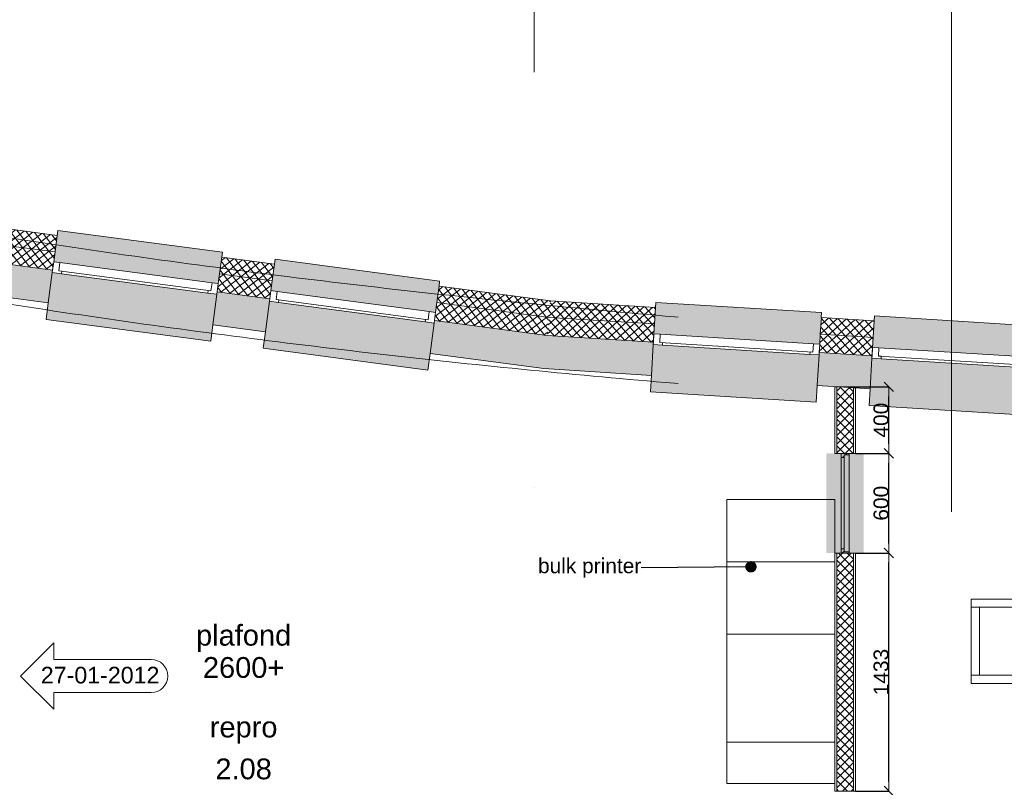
# Model space of a CAD drawing. Extents: x -238421 to 258165, y -34825 to 126331.
# Tile 26 of 239: x -210579 to -204649, y 47843 to 52464. Entities that reach past the tile are written whole.
import ezdxf

# ---------------------------------------------------------------- set-up
doc = ezdxf.new("R2010")
doc.units = 0
doc.header["$LTSCALE"] = 50
doc.linetypes.add('_ .', pattern=[190, 90, -50, 0, -50])
doc.linetypes.add('B0302', pattern=[625.500011, 313.000011, -156.25, 0, -156.25])
doc.layers.get('0').update_dxf_attribs({"linetype": 'CONTINUOUS'})
doc.layers.get('Defpoints').update_dxf_attribs({"linetype": 'CONTINUOUS'})
for name, color, linetype in [('00 Arc Simple systeem 2D arcering', 7, 'CONTINUOUS'), ('00 Bestaand', 7, 'CONTINUOUS'), ('00 Bestaand Afdek-arcering', 7, 'CONTINUOUS'), ('00 Bestaand Doorsnede-arcering', 7, 'CONTINUOUS'), ('00 Bestaand Laagscheidingslijnen', 7, 'CONTINUOUS'), ('00 Bestaand Ramen', 7, 'CONTINUOUS'), ('00 Ruimtenummer', 7, 'CONTINUOUS'), ('00 Simple', 7, 'CONTINUOUS'), ('00 Simple 2D arcering', 7, 'CONTINUOUS'), ('00 Simple Afdek-arcering', 7, 'CONTINUOUS'), ('00 Simple Doorsnede-arcering', 7, 'CONTINUOUS'), ('00 Simple Laagscheidingslijnen', 7, 'CONTINUOUS'), ('00 Simple Ramen', 7, 'CONTINUOUS'), ('00 tekst plafond', 7, 'CONTINUOUS'), ('22 Binnenwanden', 7, 'CONTINUOUS'), ('22 Binnenwanden Doorsnede-arcering', 7, 'CONTINUOUS'), ('22 Binnenwanden Laagscheidingslijnen', 7, 'CONTINUOUS'), ('82 Interieur', 7, 'CONTINUOUS'), ('A Lijn doorsnede', 7, 'CONTINUOUS'), ('A Stramien', 7, 'CONTINUOUS'), ('Tekst_dim 1_ 50', 7, 'CONTINUOUS'), ('WM5448--', 1, 'CONTINUOUS')]:
    doc.layers.add(name, color=color, linetype=linetype)
doc.styles.add('GENERATED_STYLE_1', font='ARIAL.TTF')
doc.styles.get("Standard").update_dxf_attribs({"font": 'ARIAL.TTF'})
doc.dimstyles.new('GENERATED_STYLE__3', dxfattribs={"dimtxt": 89.999998, "dimasz": 57, "dimexe": 0.18, "dimexo": 0, "dimgap": 0.09, "dimtad": 1, "dimdec": 0, "dimzin": 0, "dimdsep": 46, "dimtxsty": 'GENERATED_STYLE_1', "dimblk": 'ARROWHEAD_6', "dimblk1": 'ARROWHEAD_6', "dimblk2": 'ARROWHEAD_6', "dimcen": 0.09, "dimclrd": 1, "dimclre": 1, "dimclrt": 2, "dimadec": 1, "dimazin": 0, "dimtfac": 1, "dimtdec": 4, "dimtmove": 0, "dimatfit": 3, "dimfxl": 0, "dimtolj": 1, "dimtzin": 0, "dimarcsym": 0})
doc.dimstyles.new('GENERATED_STYLE__8', dxfattribs={"dimtxt": 0.18, "dimasz": 136.8, "dimexe": 0.18, "dimexo": 0.0625, "dimgap": 0.09, "dimtad": 0, "dimtih": 1, "dimtoh": 1, "dimdec": 4, "dimzin": 0, "dimdsep": 46, "dimtxsty": 'Standard', "dimcen": 0.09, "dimadec": 0, "dimazin": 0, "dimtfac": 1, "dimtdec": 4, "dimtmove": 0, "dimatfit": 3, "dimldrblk": 'ARROWHEAD_11', "dimfxl": 0, "dimtolj": 1, "dimtzin": 0, "dimarcsym": 0})
pattern_1 = [(37.45223, (0, 0), (-22.80374, 29.769773), []), (127.45223, (0, 0), (29.769773, 22.80374), [])]
pattern_2 = [(41.45082, (0, 0), (-24.824135, 28.10716), []), (131.45082, (0, 0), (28.10716, 24.824135), [])]
pattern_3 = [(0, (0, 0), (0, 37.5), [0, -37.5])]
pattern_4 = [(45, (0, 0), (-26.516504, 26.516504), []), (135, (0, 0), (26.516504, 26.516504), [])]
pattern_5 = [(45, (0, 0), (-31.82, 31.82), [])]

# ---------------------------------------------------------------- blocks, each defined once
blk = doc.blocks.new('R1a metaal 15_11')
at = {"layer": '00 Bestaand Ramen', "color": 1, "linetype": 'Continuous', "lineweight": 0}
for p, q in [((-500, 160), (-500, 190)), ((-500, 190), (500, 190)), ((500, 190), (500, 160)), ((-500, 0), (-462, 0)), ((-500, -65), (-500, 0)), ((-462, 0), (-462, -50)), ((-462, 0), (462, 0)), ((462, -50), (462, 0)), ((462, 0), (500, 0)), ((500, 0), (500, -65)), ((-462, -50), (-445, -50)), ((-462, -50), (462, -50)), ((-462, -50), (462, -50)), ((-445, -50), (-445, -65)), ((445, -65), (445, -50)), ((445, -50), (462, -50)), ((-445, -65), (-500, -65)), ((445, -65), (-445, -65)), ((500, -65), (445, -65)), ((-500, -250), (-500, -350)), ((500, -350), (500, -250)), ((-500, -350), (500, -350))]:
    blk.add_line(p, q, dxfattribs=at)
at = {"layer": '00 Bestaand Ramen', "color": 2, "linetype": 'Continuous', "lineweight": 0}
for p, q in [((-500, 0), (-500, -50)), ((500, 0), (500, -50)), ((-500, -50), (-500, -65)), ((500, -50), (500, -65))]:
    blk.add_line(p, q, dxfattribs=at)
blk = doc.blocks.new('Wall_17_2', base_point=(17481, 24802.1))
at = {"layer": '00 Bestaand Afdek-arcering', "linetype": 'Continuous', "lineweight": 0}
for points in [[(15519.9, 25314.1), (15540.9, 25472.7), (15544.9, 25502.5), (14553.5, 25633.8), (14549.6, 25604.1), (14528.6, 25445.5)], [(16828, 25140.8), (16849, 25299.4), (16853, 25329.1), (15861.6, 25460.5), (15857.7, 25430.8), (15836.7, 25272.1)], [(14520.1, 25381), (14495.8, 25197.6), (14482.6, 25098.5), (15474, 24967.1), (15487.1, 25066.3), (15511.4, 25249.7)], [(15828.1, 25207.7), (15803.8, 25024.3), (15790.7, 24925.2), (16782, 24793.8), (16795.2, 24893), (16819.5, 25076.3)]]:
    blk.add_hatch(color=255, dxfattribs=at).paths.add_polyline_path(points, flags=0)
at = {"layer": '00 Bestaand Doorsnede-arcering', "linetype": 'Continuous', "lineweight": 0}
h = blk.add_hatch(dxfattribs=at)
h.set_pattern_fill('13_45GR_ISOLATIE_0002', color=255, style=0, pattern_type=2)
h.set_pattern_definition(pattern_1)
h.paths.add_polyline_path([(13928.5, 25585.5), (14536.5, 25504.9), (14549.6, 25604.1), (13944.8, 25684.2)], flags=0)
h = blk.add_hatch(dxfattribs=at)
h.set_pattern_fill('13_45GR_ISOLATIE_0002', color=255, style=0, pattern_type=2)
h.set_pattern_definition(pattern_1)
h.paths.add_polyline_path([(13910.6, 25476.9), (14522, 25395.9), (14528.6, 25445.5), (14536.5, 25504.9), (13928.5, 25585.5)], flags=0)
for points in [[(13878, 25279.5), (14495.8, 25197.6), (14520.1, 25381), (14522, 25395.9), (13910.6, 25476.9)], [(15511.4, 25249.7), (15487.1, 25066.3), (15803.8, 25024.3), (15828.1, 25207.7), (15830.1, 25222.6), (15513.4, 25264.5)], [(16795.2, 24893), (17481, 24802.1), (17500.4, 25001.3), (16821.4, 25091.2), (16819.5, 25076.3)]]:
    blk.add_hatch(color=255, dxfattribs=at).paths.add_polyline_path(points, flags=0)
h = blk.add_hatch(dxfattribs=at)
h.set_pattern_fill('13_45GR_ISOLATIE_0002', color=255, style=0, pattern_type=2)
h.set_pattern_definition(pattern_1)
h.paths.add_polyline_path([(15527.8, 25373.6), (15844.5, 25331.6), (15857.7, 25430.8), (15540.9, 25472.7)], flags=0)
h = blk.add_hatch(dxfattribs=at)
h.set_pattern_fill('13_45GR_ISOLATIE_0002', color=255, style=0, pattern_type=2)
h.set_pattern_definition(pattern_1)
h.paths.add_polyline_path([(15519.9, 25314.1), (15513.4, 25264.5), (15830.1, 25222.6), (15836.7, 25272.1), (15844.5, 25331.6), (15527.8, 25373.6)], flags=0)
h = blk.add_hatch(dxfattribs=at)
h.set_pattern_fill('13_45GR_ISOLATIE_0002', color=255, style=0, pattern_type=2)
h.set_pattern_definition(pattern_1)
h.paths.add_polyline_path([(16835.9, 25200.3), (17511, 25110.8), (17520.7, 25210.4), (16849, 25299.4)], flags=0)
h = blk.add_hatch(dxfattribs=at)
h.set_pattern_fill('13_45GR_ISOLATIE_0002', color=255, style=0, pattern_type=2)
h.set_pattern_definition(pattern_1)
h.paths.add_polyline_path([(16828, 25140.8), (16821.4, 25091.2), (17500.4, 25001.3), (17511, 25110.8), (16835.9, 25200.3)], flags=0)
at = {"layer": '00 Bestaand', "color": 2, "linetype": 'Continuous', "lineweight": 0}
for p, q in [((14549.6, 25604.1), (13944.8, 25684.2)), ((14549.6, 25604.1), (14536.5, 25504.9)), ((14536.5, 25504.9), (14528.6, 25445.5)), ((14528.6, 25445.5), (14522, 25395.9)), ((15540.9, 25472.7), (15527.8, 25373.6)), ((15857.7, 25430.8), (15540.9, 25472.7)), ((14520.1, 25381), (14495.8, 25197.6)), ((14522, 25395.9), (14520.1, 25381)), ((15857.7, 25430.8), (15844.5, 25331.6)), ((15527.8, 25373.6), (15519.9, 25314.1)), ((15844.5, 25331.6), (15836.7, 25272.1)), ((13878, 25279.5), (14495.8, 25197.6)), ((15513.4, 25264.5), (15511.4, 25249.7)), ((15519.9, 25314.1), (15513.4, 25264.5)), ((15836.7, 25272.1), (15830.1, 25222.6)), ((16849, 25299.4), (16835.9, 25200.3)), ((17520.7, 25210.4), (16849, 25299.4)), ((15511.4, 25249.7), (15487.1, 25066.3)), ((15828.1, 25207.7), (15803.8, 25024.3)), ((15830.1, 25222.6), (15828.1, 25207.7)), ((16835.9, 25200.3), (16828, 25140.8)), ((16821.4, 25091.2), (16819.5, 25076.3)), ((16828, 25140.8), (16821.4, 25091.2)), ((15487.1, 25066.3), (15803.8, 25024.3)), ((16819.5, 25076.3), (16795.2, 24893)), ((16795.2, 24893), (17481, 24802.1))]:
    blk.add_line(p, q, dxfattribs=at)
at = {"layer": '00 Bestaand Laagscheidingslijnen', "color": 2, "linetype": 'Continuous', "lineweight": 0}
for p, q in [((13928.5, 25585.5), (14536.5, 25504.9)), ((13910.6, 25476.9), (14522, 25395.9)), ((15527.8, 25373.6), (15844.5, 25331.6)), ((15513.4, 25264.5), (15830.1, 25222.6)), ((16835.9, 25200.3), (17511, 25110.8)), ((16821.4, 25091.2), (17500.4, 25001.3))]:
    blk.add_line(p, q, dxfattribs=at)
at = {"layer": '00 Bestaand Ramen', "color": 1, "linetype": 'Continuous', "lineweight": 0, "xscale": -1, "zscale": 1000, "rotation": 352.4522303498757}
for p in [(15024.3, 25379.8), (16332.3, 25206.5)]:
    blk.add_blockref('R1a metaal 15_11', p, dxfattribs=at)
blk = doc.blocks.new('R1a metaal 15_12')
at = {"layer": '00 Bestaand Ramen', "color": 1, "linetype": 'Continuous', "lineweight": 0}
for p, q in [((-500, 160), (-500, 190)), ((-500, 190), (500, 190)), ((500, 190), (500, 160)), ((-500, 0), (-462, 0)), ((-500, -65), (-500, 0)), ((-462, 0), (-462, -50)), ((-462, 0), (462, 0)), ((462, -50), (462, 0)), ((462, 0), (500, 0)), ((500, 0), (500, -65)), ((-462, -50), (-445, -50)), ((-462, -50), (462, -50)), ((-462, -50), (462, -50)), ((-445, -50), (-445, -65)), ((445, -65), (445, -50)), ((445, -50), (462, -50)), ((-445, -65), (-500, -65)), ((445, -65), (-445, -65)), ((500, -65), (445, -65)), ((-500, -250), (-500, -350)), ((500, -350), (500, -250)), ((-500, -350), (500, -350))]:
    blk.add_line(p, q, dxfattribs=at)
at = {"layer": '00 Bestaand Ramen', "color": 2, "linetype": 'Continuous', "lineweight": 0}
for p, q in [((-500, 0), (-500, -50)), ((500, 0), (500, -50)), ((-500, -50), (-500, -65)), ((500, -50), (500, -65))]:
    blk.add_line(p, q, dxfattribs=at)
blk = doc.blocks.new('Wall_18_2', base_point=(21109.3, 24577))
at = {"layer": '00 Bestaand Afdek-arcering', "linetype": 'Continuous', "lineweight": 0}
for points in [[(19141.5, 24949.6), (19151.5, 25109.3), (19153.3, 25139.2), (18155.2, 25201.1), (18153.4, 25171.2), (18143.5, 25011.5)], [(20458.5, 24867.9), (20468.4, 25027.6), (20470.3, 25057.5), (19472.2, 25119.4), (19470.3, 25089.5), (19460.4, 24929.8)], [(18139.4, 24946.6), (18128, 24761.9), (18121.8, 24662.1), (19119.9, 24600.2), (19126.1, 24700), (19137.5, 24884.7)], [(19456.4, 24864.9), (19445, 24680.3), (19438.8, 24580.5), (20436.8, 24518.5), (20443, 24618.4), (20454.5, 24803)]]:
    blk.add_hatch(color=255, dxfattribs=at).paths.add_polyline_path(points, flags=0)
at = {"layer": '00 Bestaand Doorsnede-arcering', "linetype": 'Continuous', "lineweight": 0}
h = blk.add_hatch(dxfattribs=at)
h.set_pattern_fill('13_45GR_ISOLATIE_0002', color=255, style=0, pattern_type=2)
h.set_pattern_definition(pattern_2)
h.paths.add_polyline_path([(17511, 25110.8), (18147.2, 25071.4), (18153.4, 25171.2), (17520.7, 25210.4)], flags=0)
h = blk.add_hatch(dxfattribs=at)
h.set_pattern_fill('13_45GR_ISOLATIE_0002', color=255, style=0, pattern_type=2)
h.set_pattern_definition(pattern_2)
h.paths.add_polyline_path([(17500.4, 25001.3), (18140.4, 24961.6), (18143.5, 25011.5), (18147.2, 25071.4), (17511, 25110.8)], flags=0)
h = blk.add_hatch(dxfattribs=at)
h.set_pattern_fill('13_45GR_ISOLATIE_0002', color=255, style=0, pattern_type=2)
h.set_pattern_definition(pattern_2)
h.paths.add_polyline_path([(19145.3, 25009.4), (19464.1, 24989.7), (19470.3, 25089.5), (19151.5, 25109.3)], flags=0)
h = blk.add_hatch(dxfattribs=at)
h.set_pattern_fill('13_45GR_ISOLATIE_0002', color=255, style=0, pattern_type=2)
h.set_pattern_definition(pattern_2)
h.paths.add_polyline_path([(20462.2, 24927.8), (21119.3, 24887), (21122.5, 24987), (20468.4, 25027.6)], flags=0)
for points in [[(17481, 24802.1), (18128, 24761.9), (18139.4, 24946.6), (18140.4, 24961.6), (17500.4, 25001.3)], [(19137.5, 24884.7), (19126.1, 24700), (19445, 24680.3), (19456.4, 24864.9), (19457.3, 24879.9), (19138.5, 24899.7)], [(20443, 24618.4), (21109.3, 24577), (21115.7, 24777), (20455.4, 24818), (20454.5, 24803)]]:
    blk.add_hatch(color=255, dxfattribs=at).paths.add_polyline_path(points, flags=0)
h = blk.add_hatch(dxfattribs=at)
h.set_pattern_fill('13_45GR_ISOLATIE_0002', color=255, style=0, pattern_type=2)
h.set_pattern_definition(pattern_2)
h.paths.add_polyline_path([(19141.5, 24949.6), (19138.5, 24899.7), (19457.3, 24879.9), (19460.4, 24929.8), (19464.1, 24989.7), (19145.3, 25009.4)], flags=0)
h = blk.add_hatch(dxfattribs=at)
h.set_pattern_fill('13_45GR_ISOLATIE_0002', color=255, style=0, pattern_type=2)
h.set_pattern_definition(pattern_2)
h.paths.add_polyline_path([(20458.5, 24867.9), (20455.4, 24818), (21115.7, 24777), (21119.3, 24887), (20462.2, 24927.8)], flags=0)
at = {"layer": '00 Bestaand', "color": 2, "linetype": 'Continuous', "lineweight": 0}
for p, q in [((18153.4, 25171.2), (17520.7, 25210.4)), ((18153.4, 25171.2), (18147.2, 25071.4)), ((19151.5, 25109.3), (19145.3, 25009.4)), ((19470.3, 25089.5), (19151.5, 25109.3)), ((19470.3, 25089.5), (19464.1, 24989.7)), ((18147.2, 25071.4), (18143.5, 25011.5)), ((20468.4, 25027.6), (20462.2, 24927.8)), ((21122.5, 24987), (20468.4, 25027.6)), ((18143.5, 25011.5), (18140.4, 24961.6)), ((19145.3, 25009.4), (19141.5, 24949.6)), ((19464.1, 24989.7), (19460.4, 24929.8)), ((18139.4, 24946.6), (18128, 24761.9)), ((18140.4, 24961.6), (18139.4, 24946.6)), ((19141.5, 24949.6), (19138.5, 24899.7)), ((19460.4, 24929.8), (19457.3, 24879.9)), ((20462.2, 24927.8), (20458.5, 24867.9)), ((19137.5, 24884.7), (19126.1, 24700)), ((19138.5, 24899.7), (19137.5, 24884.7)), ((19456.4, 24864.9), (19445, 24680.3)), ((19457.3, 24879.9), (19456.4, 24864.9)), ((20458.5, 24867.9), (20455.4, 24818)), ((17481, 24802.1), (18128, 24761.9)), ((20454.5, 24803), (20443, 24618.4)), ((20455.4, 24818), (20454.5, 24803)), ((19126.1, 24700), (19445, 24680.3)), ((20443, 24618.4), (21109.3, 24577))]:
    blk.add_line(p, q, dxfattribs=at)
at = {"layer": '00 Bestaand Laagscheidingslijnen', "color": 2, "linetype": 'Continuous', "lineweight": 0}
for p, q in [((17511, 25110.8), (18147.2, 25071.4)), ((17500.4, 25001.3), (18140.4, 24961.6)), ((19145.3, 25009.4), (19464.1, 24989.7)), ((20462.2, 24927.8), (21119.3, 24887)), ((19138.5, 24899.7), (19457.3, 24879.9)), ((20455.4, 24818), (21115.7, 24777))]:
    blk.add_line(p, q, dxfattribs=at)
at = {"layer": '00 Bestaand Ramen', "color": 1, "linetype": 'Continuous', "lineweight": 0, "xscale": -1, "zscale": 1000, "rotation": 356.4508189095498}
for p in [(18642.5, 24980.5), (19959.5, 24898.8)]:
    blk.add_blockref('R1a metaal 15_12', p, dxfattribs=at)
blk = doc.blocks.new('Wall_38_2', base_point=(19295, 23692.1))
at = {"layer": '22 Binnenwanden Doorsnede-arcering', "linetype": 'Continuous', "lineweight": 0}
h = blk.add_hatch(dxfattribs=at)
h.set_pattern_fill('10_GIPS_0002', color=9, style=0, pattern_type=2)
h.set_pattern_definition(pattern_3)
h.paths.add_polyline_path([(19232.5, 23692.1), (19232.5, 22259.5), (19245, 22259.5), (19245, 23692.1)], flags=0)
h = blk.add_hatch(dxfattribs=at)
h.set_pattern_fill('13_45GR_ISOLATIE_0002', color=9, style=0, pattern_type=2)
h.set_pattern_definition(pattern_4)
h.paths.add_polyline_path([(19345, 22259.5), (19345, 23692.1), (19245, 23692.1), (19245, 22259.5)], flags=0)
h = blk.add_hatch(dxfattribs=at)
h.set_pattern_fill('10_GIPS_0002', color=9, style=0, pattern_type=2)
h.set_pattern_definition(pattern_3)
h.paths.add_polyline_path([(19357.5, 22259.5), (19357.5, 23692.1), (19345, 23692.1), (19345, 22259.5)], flags=0)
at = {"layer": '22 Binnenwanden', "color": 1, "linetype": 'Continuous', "lineweight": 0}
for p, q in [((19232.5, 23692.1), (19232.5, 22259.5)), ((19357.5, 22259.5), (19357.5, 23692.1)), ((19232.5, 22259.5), (19357.5, 22259.5))]:
    blk.add_line(p, q, dxfattribs=at)
at = {"layer": '22 Binnenwanden Laagscheidingslijnen', "color": 9, "linetype": 'Continuous', "lineweight": 0}
for p, q in [((19245, 23692.1), (19245, 22259.5)), ((19345, 22259.5), (19345, 23692.1))]:
    blk.add_line(p, q, dxfattribs=at)
blk = doc.blocks.new('R hoekraam glas-glas 15_16')
at = {"layer": '00 Simple 2D arcering', "linetype": 'Continuous', "lineweight": 0}
h = blk.add_hatch(dxfattribs=at)
h.set_pattern_fill('12_NAALDHOUT_0002', color=9, style=0, pattern_type=2)
h.set_pattern_definition(pattern_5)
h.paths.add_polyline_path([(-300, 0), (-292, 0), (-292, -30), (-275, -30), (-275, -47), (-300, -47)], flags=0)
h = blk.add_hatch(dxfattribs=at)
h.set_pattern_fill('12_NAALDHOUT_0002', color=9, style=0, pattern_type=2)
h.set_pattern_definition(pattern_5)
h.paths.add_polyline_path([(300, -47), (275, -47), (275, -30), (292, -30), (292, 0), (300, 0)], flags=0)
at = {"layer": '00 Simple Ramen', "color": 1, "linetype": 'Continuous', "lineweight": 0}
for p, q in [((-300, 0), (-292, 0)), ((-300, -47), (-300, 0)), ((-300, 0), (-300, -47)), ((-292, 0), (-292, -30)), ((-292, 0), (292, 0)), ((292, -30), (292, 0)), ((292, 0), (300, 0)), ((300, 0), (300, -47)), ((300, 0), (300, -47)), ((-275, -47), (-300, -47)), ((-292, -30), (-275, -30)), ((-292, -30), (292, -30)), ((-292, -30), (292, -30)), ((-275, -30), (-275, -47)), ((275, -47), (-275, -47)), ((275, -47), (275, -30)), ((275, -30), (292, -30)), ((300, -47), (275, -47))]:
    blk.add_line(p, q, dxfattribs=at)
blk = doc.blocks.new('Wall_76_2', base_point=(19295, 24692.1))
at = {"layer": '00 Simple Afdek-arcering', "linetype": 'Continuous', "lineweight": 0}
blk.add_hatch(color=255, dxfattribs=at).paths.add_polyline_path([(19357.5, 24292.1), (19318.5, 24292.1), (19271.5, 24292.1), (19232.5, 24292.1), (19232.5, 23692.1), (19271.5, 23692.1), (19318.5, 23692.1), (19357.5, 23692.1)], flags=0)
at = {"layer": '00 Simple Doorsnede-arcering', "linetype": 'Continuous', "lineweight": 0}
h = blk.add_hatch(dxfattribs=at)
h.set_pattern_fill('10_GIPS_0002', color=9, style=0, pattern_type=2)
h.set_pattern_definition(pattern_3)
h.paths.add_polyline_path([(19232.5, 24692.1), (19232.5, 24292.1), (19245, 24292.1), (19245, 24692.1)], flags=0)
h = blk.add_hatch(dxfattribs=at)
h.set_pattern_fill('13_45GR_ISOLATIE_0002', color=9, style=0, pattern_type=2)
h.set_pattern_definition(pattern_4)
h.paths.add_polyline_path([(19245, 24692.1), (19245, 24292.1), (19271.5, 24292.1), (19318.5, 24292.1), (19345, 24292.1), (19345, 24692.1)], flags=0)
h = blk.add_hatch(dxfattribs=at)
h.set_pattern_fill('10_GIPS_0002', color=9, style=0, pattern_type=2)
h.set_pattern_definition(pattern_3)
h.paths.add_polyline_path([(19357.5, 24692.1), (19345, 24692.1), (19345, 24292.1), (19357.5, 24292.1)], flags=0)
at = {"layer": '00 Simple', "color": 1, "linetype": 'Continuous', "lineweight": 0}
for p, q in [((19232.5, 24692.1), (19232.5, 24292.1)), ((19357.5, 24692.1), (19232.5, 24692.1)), ((19357.5, 24292.1), (19357.5, 24692.1)), ((19245, 24292.1), (19232.5, 24292.1)), ((19271.5, 24292.1), (19245, 24292.1)), ((19318.5, 24292.1), (19271.5, 24292.1)), ((19345, 24292.1), (19318.5, 24292.1)), ((19357.5, 24292.1), (19345, 24292.1)), ((19245, 23692.1), (19232.5, 23692.1)), ((19271.5, 23692.1), (19245, 23692.1)), ((19318.5, 23692.1), (19271.5, 23692.1)), ((19345, 23692.1), (19318.5, 23692.1)), ((19357.5, 23692.1), (19345, 23692.1))]:
    blk.add_line(p, q, dxfattribs=at)
at = {"layer": '00 Simple Laagscheidingslijnen', "color": 9, "linetype": 'Continuous', "lineweight": 0}
for p, q in [((19245, 24692.1), (19245, 24292.1)), ((19345, 24292.1), (19345, 24692.1))]:
    blk.add_line(p, q, dxfattribs=at)
at = {"layer": '00 Simple Ramen', "color": 1, "linetype": 'Continuous', "lineweight": 0, "xscale": -1, "zscale": 1000, "rotation": 270}
blk.add_blockref('R hoekraam glas-glas 15_16', (19318.5, 23992.1), dxfattribs=at)
blk = doc.blocks.new('Kopieerapparaat 15')
at = {"layer": '82 Interieur', "color": 1, "linetype": 'Continuous', "lineweight": 0}
for p, q in [((0, 650), (-375, 650)), ((-375, 650), (-375, 0)), ((435.4, 650), (0, 650)), ((0, 650), (0, 0)), ((0, 0), (0, 650)), ((435.4, 0), (435.4, 650)), ((1085.4, 650), (435.4, 650)), ((435.4, 650), (435.4, 0)), ((1085.4, 0), (1085.4, 650)), ((1335.4, 650), (1085.4, 650)), ((1085.4, 650), (1085.4, 0)), ((1335.4, 0), (1335.4, 650)), ((-375, 0), (0, 0)), ((0, 0), (435.4, 0)), ((435.4, 0), (1085.4, 0)), ((1085.4, 0), (1335.4, 0))]:
    blk.add_line(p, q, dxfattribs=at)
blk = doc.blocks.new('2D Wijzigingspijl 15+[2]_2', base_point=(14328.4, 22951.9))
at = {"color": 1, "linetype": 'Continuous', "lineweight": 0}
for p, q in [((14528.4, 23151.9), (14328.4, 22951.9)), ((14528.4, 23051.9), (14528.4, 23151.9)), ((15115.4, 23051.9), (14528.4, 23051.9)), ((14328.4, 22951.9), (14528.4, 22751.9)), ((14528.4, 22751.9), (14528.4, 22851.9)), ((14528.4, 22851.9), (15115.4, 22851.9))]:
    blk.add_line(p, q, dxfattribs=at)
blk.add_arc((15115.4, 22951.9), 100, 270, 90, dxfattribs=at)
at = {"color": 2, "lineweight": 0, "insert": (15165.4, 22956.7), "char_height": 100, "attachment_point": 6, "style": 'GENERATED_STYLE_1'}
blk.add_mtext('{ 27-01-2012}', dxfattribs=at)
blk = doc.blocks.new('Bureaustoel 2 15+')
at = {"layer": '82 Interieur', "color": 1, "linetype": 'Continuous', "lineweight": 0}
for p, q in [((204, 254), (-204, 254)), ((-204, 254), (-204, 76)), ((204, 254), (-204, 254)), ((-204, 254), (-204, 76)), ((204, 76), (204, 254)), ((204, 76), (204, 254)), ((-204, 76), (-254, 76)), ((-254, 76), (-254, -254)), ((-254, 76), (-254, -254)), ((-254, 76), (-204, 76)), ((-204, 76), (-204, -204)), ((254, 76), (204, 76)), ((204, 76), (204, -204)), ((204, 76), (254, 76)), ((254, -254), (254, 76)), ((254, 76), (254, -254)), ((-204, -204), (204, -204)), ((-204, -254), (-204, -204)), ((204, -254), (204, -204)), ((-254, -254), (254, -254)), ((-254, -254), (-204, -254)), ((-204, -254), (204, -254)), ((204, -254), (254, -254))]:
    blk.add_line(p, q, dxfattribs=at)
blk = doc.blocks.new('ARROWHEAD_6')
at = {"color": 0, "linetype": 'Continuous', "lineweight": 0}
for p, q in [((0, 0), (-1, 0)), ((-0.5, -0.5), (0.5, 0.5))]:
    blk.add_line(p, q, dxfattribs=at)
blk = doc.blocks.new('*D2639')
at = {"layer": 'Defpoints', "color": 0, "linetype": 'Continuous', "transparency": 16777216}
for p in [(-241586.6, 79414.2), (-241386.6, 79414.2), (-241586.6, 77981.6)]:
    blk.add_point(p, dxfattribs=at)
at = {"layer": 'Tekst_dim 1_ 50', "color": 1, "linetype": 'Continuous', "lineweight": -2, "transparency": 16777216}
for p, q in [((-241586.6, 79414.2), (-241386.4, 79414.2)), ((-241386.6, 78038.6), (-241386.6, 79357.2)), ((-241586.6, 77981.6), (-241386.4, 77981.6))]:
    blk.add_line(p, q, dxfattribs=at)
at = {"layer": 'Tekst_dim 1_ 50', "color": 1, "linetype": 'Continuous', "lineweight": -2, "transparency": 16777216, "xscale": 56.99999999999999, "yscale": 56.99999999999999, "zscale": 56.99999999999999}
for p, rotation in [((-241386.6, 79414.2), 90), ((-241386.6, 77981.6), 270)]:
    blk.add_blockref('ARROWHEAD_6', p, dxfattribs=dict(at, rotation=rotation))
at = {"layer": 'Tekst_dim 1_ 50', "color": 2, "linetype": 'Continuous', "lineweight": 0, "transparency": 16777216, "insert": (-241432.6, 78697.9), "char_height": 90, "attachment_point": 5, "rotation": 90, "style": 'GENERATED_STYLE_1'}
blk.add_mtext('\\A1;1433', dxfattribs=at)
blk = doc.blocks.new('*D2640')
at = {"layer": 'Defpoints', "color": 0, "linetype": 'Continuous', "transparency": 16777216}
for p in [(-241586.6, 80014.2), (-241386.6, 80014.2), (-241586.6, 79414.2)]:
    blk.add_point(p, dxfattribs=at)
at = {"layer": 'Tekst_dim 1_ 50', "color": 1, "linetype": 'Continuous', "lineweight": -2, "transparency": 16777216}
for p, q in [((-241586.6, 80014.2), (-241386.4, 80014.2)), ((-241386.6, 79471.2), (-241386.6, 79957.2)), ((-241586.6, 79414.2), (-241386.4, 79414.2))]:
    blk.add_line(p, q, dxfattribs=at)
at = {"layer": 'Tekst_dim 1_ 50', "color": 1, "linetype": 'Continuous', "lineweight": -2, "transparency": 16777216, "xscale": 56.99999999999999, "yscale": 56.99999999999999, "zscale": 56.99999999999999}
for p, rotation in [((-241386.6, 80014.2), 90), ((-241386.6, 79414.2), 270)]:
    blk.add_blockref('ARROWHEAD_6', p, dxfattribs=dict(at, rotation=rotation))
at = {"layer": 'Tekst_dim 1_ 50', "color": 2, "linetype": 'Continuous', "lineweight": 0, "transparency": 16777216, "insert": (-241432.6, 79714.2), "char_height": 90, "attachment_point": 5, "rotation": 90, "style": 'GENERATED_STYLE_1'}
blk.add_mtext('\\A1;600', dxfattribs=at)
blk = doc.blocks.new('*D2641')
at = {"layer": 'Defpoints', "color": 0, "linetype": 'Continuous', "transparency": 16777216}
for p in [(-241649.1, 80414.2), (-241386.6, 80414.2), (-241586.6, 80014.2)]:
    blk.add_point(p, dxfattribs=at)
at = {"layer": 'Tekst_dim 1_ 50', "color": 1, "linetype": 'Continuous', "lineweight": -2, "transparency": 16777216}
for p, q in [((-241649.1, 80414.2), (-241386.4, 80414.2)), ((-241386.6, 80071.2), (-241386.6, 80357.2)), ((-241586.6, 80014.2), (-241386.4, 80014.2))]:
    blk.add_line(p, q, dxfattribs=at)
at = {"layer": 'Tekst_dim 1_ 50', "color": 1, "linetype": 'Continuous', "lineweight": -2, "transparency": 16777216, "xscale": 56.99999999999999, "yscale": 56.99999999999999, "zscale": 56.99999999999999}
for p, rotation in [((-241386.6, 80414.2), 90), ((-241386.6, 80014.2), 270)]:
    blk.add_blockref('ARROWHEAD_6', p, dxfattribs=dict(at, rotation=rotation))
at = {"layer": 'Tekst_dim 1_ 50', "color": 2, "linetype": 'Continuous', "lineweight": 0, "transparency": 16777216, "insert": (-241432.6, 80214.2), "char_height": 90, "attachment_point": 5, "rotation": 90, "style": 'GENERATED_STYLE_1'}
blk.add_mtext('\\A1;400', dxfattribs=at)
blk = doc.blocks.new('Cutting Plane_1_2', base_point=(19936.3, 39665.5))
at = {"layer": 'A Lijn doorsnede', "color": 9, "linetype": 'B0302', "lineweight": 0}
blk.add_line((19936.3, 39590.5), (19936.3, 9119.4), dxfattribs=at)
blk = doc.blocks.new('ARROWHEAD_11')
at = {"color": 0, "linetype": 'Continuous', "lineweight": 0}
blk.add_line((0, 0), (-1, 0), dxfattribs=at)
at = {"color": 0, "linetype": 'Continuous', "lineweight": 0, "const_width": 0.25, "flags": 128}
blk.add_lwpolyline([(-0.125, 0, 1), (0.125, 0, 1)], format="xyb", close=True, dxfattribs=at)
blk = doc.blocks.new('dasg')
at = {"layer": '00 Arc Simple systeem 2D arcering', "linetype": 'Continuous', "lineweight": 0}
blk.add_hatch(color=15, dxfattribs=at).paths.add_polyline_path([(-241761.6, 79414.2), (-241536.6, 79414.2), (-241536.6, 80014.2), (-241761.6, 80014.2)], flags=0)
at = {"layer": 'A Stramien', "color": 9, "linetype": '_ .', "lineweight": 0, "flags": 128}
blk.add_lwpolyline([(-243521.9, 63309.5), (-243521.9, 93947.6)], dxfattribs=at)
for points in [[(-214381.2, 83692), (-232630.2, 80887.9, -0.123), (-260004.1, 85070.4)], [(-214381.2, 83292), (-232630.2, 80487.9, -0.123), (-260004.1, 84670.4)], [(-214381.2, 77892), (-232630.2, 75087.9, -0.123), (-260004.1, 79270.4)]]:
    blk.add_lwpolyline(points, format="xyb", dxfattribs=at)
at = {"color": 1, "linetype": 'Continuous', "lineweight": 0}
blk.add_blockref('2D Wijzigingspijl 15+[2]_2', (-246615.6, 78673.9), dxfattribs=at)
at = {"layer": '00 Bestaand', "color": 1, "lineweight": 0}
for name, p in [('Wall_17_2', (-243463, 80524.2)), ('Wall_18_2', (-239834.7, 80299.1))]:
    blk.add_blockref(name, p, dxfattribs=at)
at = {"layer": '00 Simple', "color": 1, "lineweight": 0}
blk.add_blockref('Wall_76_2', (-241649.1, 80414.2), dxfattribs=at)
at = {"layer": '22 Binnenwanden', "color": 1, "lineweight": 0}
blk.add_blockref('Wall_38_2', (-241649.1, 79414.2), dxfattribs=at)
at = {"layer": '82 Interieur', "color": 1, "linetype": 'Continuous', "lineweight": 0, "xscale": -1, "zscale": 1000, "rotation": 90}
blk.add_blockref('Kopieerapparaat 15', (-241711.6, 79362.2), dxfattribs=at)
at = {"layer": '82 Interieur', "color": 1, "linetype": 'Continuous', "lineweight": 0, "zscale": 1000, "rotation": 270}
blk.add_blockref('Bureaustoel 2 15+', (-240635.7, 78883.5), dxfattribs=at)
at = {"layer": 'A Lijn doorsnede', "color": 9, "lineweight": 0}
blk.add_blockref('Cutting Plane_1_2', (-241007.7, 95387.6), dxfattribs=at)
at = {"layer": '00 Ruimtenummer', "color": 2, "linetype": 'Continuous', "lineweight": 0, "insert": (-245271.7, 78114.1), "char_height": 125, "attachment_point": 5, "style": 'GENERATED_STYLE_1'}
blk.add_mtext('{2.08}', dxfattribs=at)
at = {"layer": '00 tekst plafond', "color": 1, "linetype": 'Continuous', "lineweight": 0, "insert": (-245271.7, 78821.6), "char_height": 125, "attachment_point": 5, "line_spacing_factor": 0.930826, "style": 'GENERATED_STYLE_1'}
blk.add_mtext('{plafond\\P2600+}', dxfattribs=at)
at = {"layer": 'Tekst_dim 1_ 50', "color": 2, "linetype": 'Continuous', "lineweight": 0, "insert": (-242876.9, 79324.3), "char_height": 90, "width": 608.915, "attachment_point": 6, "style": 'GENERATED_STYLE_1'}
blk.add_mtext('{bulk printer}', dxfattribs=at)
at = {"layer": 'Tekst_dim 1_ 50', "color": 1, "linetype": 'Continuous', "lineweight": 0, "insert": (-245271.7, 78348.1), "char_height": 125, "attachment_point": 5, "style": 'GENERATED_STYLE_1'}
blk.add_mtext('{repro}', dxfattribs=at)
at = {"layer": 'Tekst_dim 1_ 50', "color": 1, "linetype": 'Continuous', "lineweight": 0}
for base, p1, p2, picture, middle in [((-241386.6, 80414.2), (-241586.6, 80014.2), (-241649.1, 80414.2), '*D2641', (-241432.6, 80214.2)), ((-241386.6, 80014.2), (-241586.6, 79414.2), (-241586.6, 80014.2), '*D2640', (-241432.6, 79714.2)), ((-241386.6, 79414.2), (-241586.6, 77981.6), (-241586.6, 79414.2), '*D2639', (-241432.6, 78697.9))]:
    dim = blk.add_linear_dim(base=base, p1=p1, p2=p2, angle=90, dimstyle='GENERATED_STYLE__3', dxfattribs=at)
    dim.commit()
    dim.dimension.update_dxf_attribs({"geometry": picture, "text_midpoint": middle})
at = {"layer": 'Tekst_dim 1_ 50', "color": 1, "linetype": 'Continuous', "lineweight": 0, "annotation_type": 0, "has_hookline": 1, "hookline_direction": 1, "text_width": 349.8}
blk.add_leader([(-242216.5, 79331.4), (-242876.8, 79324.3)], dimstyle='GENERATED_STYLE__8', dxfattribs=at)

msp = doc.modelspace()

# ---------------------------------------------------------------- block references
at = {"layer": 'WM5448--'}
msp.add_blockref('dasg', (36041.72169, -30160.8573), dxfattribs=at)

doc.saveas('drawing.dxf')
